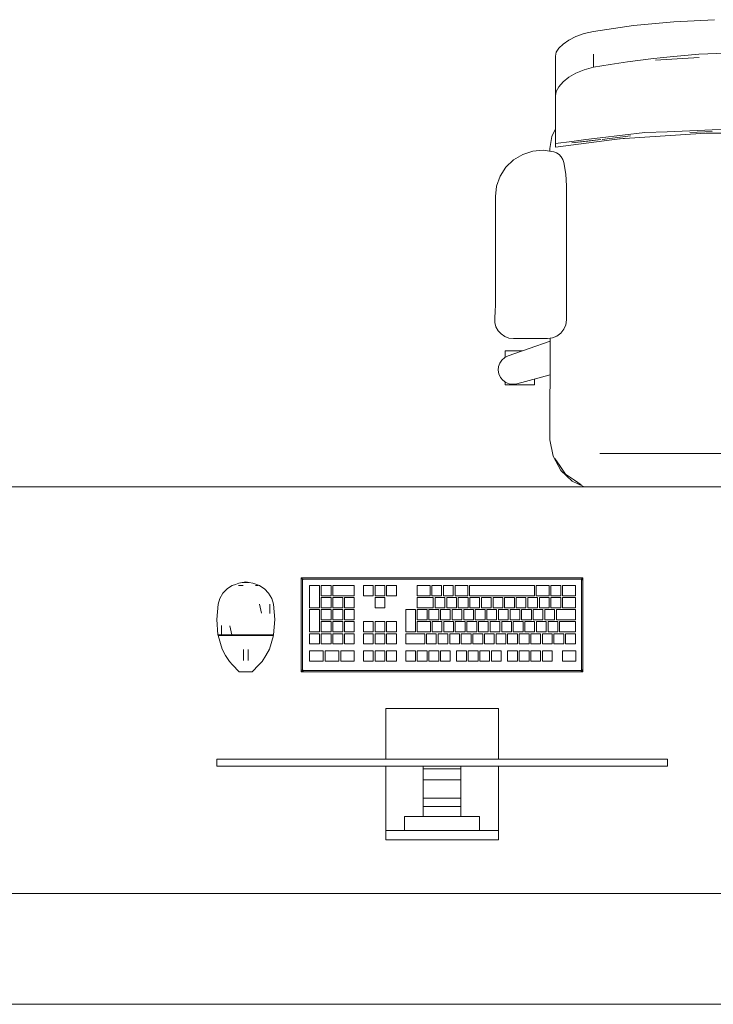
# Model space of a CAD drawing. Header units: millimetres. Extents: x -261 to 187, y -214 to 106.
# Tile 184 of 256: x -194.887 to -193.948, y -162.051 to -160.719. Entities that reach past the tile are written whole.
import ezdxf

# ---------------------------------------------------------------- set-up
doc = ezdxf.new("R2010")
doc.units = ezdxf.units.MM
doc.header["$LTSCALE"] = 0.005
doc.header["$MEASUREMENT"] = 0
for name, color, linetype, lineweight in [('IFC-Elemento construtivo genérico-Contorno', 9, 'Continuous', 5), ('IFC-Elemento de mobília-Contorno', 9, 'Continuous', 5), ('IFC-Laje-Contorno', 9, 'Continuous', 5), ('IFC-Parede-Contorno', 9, 'Continuous', 5)]:
    doc.layers.add(name, color=color, linetype=linetype, lineweight=lineweight)

msp = doc.modelspace()

# ---------------------------------------------------------------- linework, layer by layer
at = {"layer": 'IFC-Elemento construtivo genérico-Contorno', "lineweight": 5}
for p, q in [((-194.5058, -161.4741), (-194.5045, -161.4754)), ((-194.5058, -161.6011), (-194.5058, -161.4741)), ((-194.5058, -161.4741), (-194.1248, -161.4741)), ((-194.126, -161.4754), (-194.1248, -161.4741)), ((-194.1248, -161.6011), (-194.1248, -161.4741)), ((-194.6061, -161.4889), (-194.604, -161.4875)), ((-194.604, -161.4875), (-194.5992, -161.4845)), ((-194.5992, -161.4845), (-194.5948, -161.4829)), ((-194.5948, -161.4829), (-194.5903, -161.4812)), ((-194.5906, -161.4845), (-194.5841, -161.4845)), ((-194.5903, -161.4812), (-194.5855, -161.4804)), ((-194.5873, -161.4845), (-194.5841, -161.4845)), ((-194.5855, -161.4804), (-194.5808, -161.4796)), ((-194.5855, -161.4804), (-194.5762, -161.4804)), ((-194.5808, -161.4796), (-194.5762, -161.4804)), ((-194.5762, -161.4804), (-194.5714, -161.4812)), ((-194.5714, -161.4812), (-194.5624, -161.4845)), ((-194.5678, -161.4845), (-194.5641, -161.4845)), ((-194.5678, -161.4845), (-194.5657, -161.4845)), ((-194.5624, -161.4845), (-194.5577, -161.4875)), ((-194.5577, -161.4875), (-194.5555, -161.4889)), ((-194.5045, -161.4754), (-194.5037, -161.4762)), ((-194.5042, -161.4773), (-194.5037, -161.4762)), ((-194.5042, -161.4773), (-194.5039, -161.4765)), ((-194.5042, -161.4773), (-194.504, -161.4769)), ((-194.5042, -161.5979), (-194.5042, -161.4773)), ((-194.504, -161.4769), (-194.5039, -161.4765)), ((-194.5039, -161.4765), (-194.5037, -161.4762)), ((-194.5037, -161.4762), (-194.5028, -161.4758)), ((-194.5037, -161.4762), (-194.503, -161.4759)), ((-194.503, -161.4759), (-194.5026, -161.4757)), ((-194.5028, -161.4758), (-194.5026, -161.4757)), ((-194.5026, -161.4757), (-194.128, -161.4757)), ((-194.4944, -161.5146), (-194.4944, -161.4845)), ((-194.4944, -161.4845), (-194.4811, -161.4845)), ((-194.4811, -161.5146), (-194.4811, -161.4845)), ((-194.4787, -161.4983), (-194.4787, -161.4845)), ((-194.4787, -161.4845), (-194.4654, -161.4845)), ((-194.4654, -161.4983), (-194.4654, -161.4845)), ((-194.463, -161.4983), (-194.463, -161.4845)), ((-194.463, -161.4845), (-194.4341, -161.4845)), ((-194.4341, -161.4983), (-194.4341, -161.4845)), ((-194.4216, -161.4845), (-194.4083, -161.4845)), ((-194.4216, -161.4983), (-194.4216, -161.4845)), ((-194.4083, -161.4983), (-194.4083, -161.4845)), ((-194.4059, -161.4845), (-194.3926, -161.4845)), ((-194.4059, -161.4983), (-194.4059, -161.4845)), ((-194.3926, -161.4983), (-194.3926, -161.4845)), ((-194.3902, -161.4845), (-194.377, -161.4845)), ((-194.3902, -161.4983), (-194.3902, -161.4845)), ((-194.377, -161.4983), (-194.377, -161.4845)), ((-194.3487, -161.4983), (-194.3487, -161.4845)), ((-194.3487, -161.4845), (-194.3315, -161.4845)), ((-194.3315, -161.4983), (-194.3315, -161.4845)), ((-194.329, -161.4983), (-194.329, -161.4845)), ((-194.329, -161.4845), (-194.3158, -161.4845)), ((-194.3158, -161.4983), (-194.3158, -161.4845)), ((-194.3134, -161.4983), (-194.3134, -161.4845)), ((-194.3134, -161.4845), (-194.3001, -161.4845)), ((-194.3001, -161.4983), (-194.3001, -161.4845)), ((-194.2977, -161.4983), (-194.2977, -161.4845)), ((-194.2977, -161.4845), (-194.2805, -161.4845)), ((-194.2805, -161.4983), (-194.2805, -161.4845)), ((-194.2781, -161.4983), (-194.2781, -161.4845)), ((-194.2781, -161.4845), (-194.1902, -161.4845)), ((-194.1902, -161.4983), (-194.1902, -161.4845)), ((-194.1878, -161.4983), (-194.1878, -161.4845)), ((-194.1878, -161.4845), (-194.1704, -161.4845)), ((-194.1704, -161.4983), (-194.1704, -161.4845)), ((-194.168, -161.4983), (-194.168, -161.4845)), ((-194.168, -161.4845), (-194.1547, -161.4845)), ((-194.1547, -161.4983), (-194.1547, -161.4845)), ((-194.1523, -161.4983), (-194.1523, -161.4845)), ((-194.1523, -161.4845), (-194.1349, -161.4845)), ((-194.1349, -161.4983), (-194.1349, -161.4845)), ((-194.128, -161.4757), (-194.1272, -161.476)), ((-194.1272, -161.476), (-194.1268, -161.4762)), ((-194.1268, -161.4762), (-194.126, -161.4754)), ((-194.1268, -161.4762), (-194.1264, -161.4773)), ((-194.1266, -161.4769), (-194.1264, -161.4773)), ((-194.1264, -161.5979), (-194.1264, -161.4773)), ((-194.1262, -161.477), (-194.1257, -161.476)), ((-194.1262, -161.477), (-194.1261, -161.4767)), ((-194.1261, -161.4767), (-194.1257, -161.476)), ((-194.6183, -161.5097), (-194.6159, -161.5018)), ((-194.6159, -161.5018), (-194.6118, -161.4948)), ((-194.6118, -161.4948), (-194.6061, -161.4889)), ((-194.5555, -161.4889), (-194.5499, -161.4948)), ((-194.5499, -161.4948), (-194.5457, -161.5018)), ((-194.5457, -161.5018), (-194.5434, -161.5097)), ((-194.4787, -161.4983), (-194.4654, -161.4983)), ((-194.4787, -161.5146), (-194.4787, -161.5008)), ((-194.4787, -161.5008), (-194.4654, -161.5008)), ((-194.4654, -161.5146), (-194.4654, -161.5008)), ((-194.463, -161.4983), (-194.4341, -161.4983)), ((-194.463, -161.5146), (-194.463, -161.5008)), ((-194.463, -161.5008), (-194.4497, -161.5008)), ((-194.4497, -161.5146), (-194.4497, -161.5008)), ((-194.4473, -161.5146), (-194.4473, -161.5008)), ((-194.4473, -161.5008), (-194.4341, -161.5008)), ((-194.4341, -161.5146), (-194.4341, -161.5008)), ((-194.4216, -161.4983), (-194.4083, -161.4983)), ((-194.4059, -161.4983), (-194.3926, -161.4983)), ((-194.4059, -161.5146), (-194.4059, -161.5008)), ((-194.4059, -161.5008), (-194.3926, -161.5008)), ((-194.3926, -161.5146), (-194.3926, -161.5008)), ((-194.3902, -161.4983), (-194.377, -161.4983)), ((-194.3487, -161.4983), (-194.3315, -161.4983)), ((-194.3487, -161.5146), (-194.3487, -161.5008)), ((-194.3487, -161.5008), (-194.3271, -161.5008)), ((-194.329, -161.4983), (-194.3158, -161.4983)), ((-194.3271, -161.5146), (-194.3271, -161.5008)), ((-194.3247, -161.5146), (-194.3247, -161.5008)), ((-194.3247, -161.5008), (-194.3115, -161.5008)), ((-194.3134, -161.4983), (-194.3001, -161.4983)), ((-194.3115, -161.5146), (-194.3115, -161.5008)), ((-194.309, -161.5146), (-194.309, -161.5008)), ((-194.309, -161.5008), (-194.2958, -161.5008)), ((-194.2977, -161.4983), (-194.2805, -161.4983)), ((-194.2958, -161.5146), (-194.2958, -161.5008)), ((-194.2934, -161.5146), (-194.2934, -161.5008)), ((-194.2934, -161.5008), (-194.2801, -161.5008)), ((-194.2801, -161.5146), (-194.2801, -161.5008)), ((-194.2781, -161.4983), (-194.1902, -161.4983)), ((-194.2777, -161.5146), (-194.2777, -161.5008)), ((-194.2777, -161.5008), (-194.2644, -161.5008)), ((-194.2644, -161.5146), (-194.2644, -161.5008)), ((-194.262, -161.5146), (-194.262, -161.5008)), ((-194.262, -161.5008), (-194.2487, -161.5008)), ((-194.2487, -161.5146), (-194.2487, -161.5008)), ((-194.2463, -161.5146), (-194.2463, -161.5008)), ((-194.2463, -161.5008), (-194.2331, -161.5008)), ((-194.2331, -161.5146), (-194.2331, -161.5008)), ((-194.2307, -161.5146), (-194.2307, -161.5008)), ((-194.2307, -161.5008), (-194.2174, -161.5008)), ((-194.2174, -161.5146), (-194.2174, -161.5008)), ((-194.215, -161.5146), (-194.215, -161.5008)), ((-194.215, -161.5008), (-194.2017, -161.5008)), ((-194.2017, -161.5146), (-194.2017, -161.5008)), ((-194.1993, -161.5146), (-194.1993, -161.5008)), ((-194.1993, -161.5008), (-194.186, -161.5008)), ((-194.1878, -161.4983), (-194.1704, -161.4983)), ((-194.186, -161.5146), (-194.186, -161.5008)), ((-194.1836, -161.5146), (-194.1836, -161.5008)), ((-194.1836, -161.5008), (-194.1704, -161.5008)), ((-194.1704, -161.5146), (-194.1704, -161.5008)), ((-194.168, -161.4983), (-194.1547, -161.4983)), ((-194.168, -161.5146), (-194.168, -161.5008)), ((-194.168, -161.5008), (-194.1547, -161.5008)), ((-194.1547, -161.5146), (-194.1547, -161.5008)), ((-194.1523, -161.4983), (-194.1349, -161.4983)), ((-194.1523, -161.5146), (-194.1523, -161.5008)), ((-194.1523, -161.5008), (-194.1349, -161.5008)), ((-194.1349, -161.5146), (-194.1349, -161.5008)), ((-194.6201, -161.5303), (-194.6183, -161.5097)), ((-194.5621, -161.5097), (-194.5593, -161.5217)), ((-194.5484, -161.5097), (-194.5482, -161.5221)), ((-194.5434, -161.5097), (-194.5416, -161.5303)), ((-194.4944, -161.5146), (-194.4811, -161.5146)), ((-194.4787, -161.5146), (-194.4654, -161.5146)), ((-194.463, -161.5146), (-194.4497, -161.5146)), ((-194.4473, -161.5146), (-194.4341, -161.5146)), ((-194.4059, -161.5146), (-194.3926, -161.5146)), ((-194.3487, -161.5146), (-194.3271, -161.5146)), ((-194.3247, -161.5146), (-194.3115, -161.5146)), ((-194.309, -161.5146), (-194.2958, -161.5146)), ((-194.2934, -161.5146), (-194.2801, -161.5146)), ((-194.2777, -161.5146), (-194.2644, -161.5146)), ((-194.262, -161.5146), (-194.2487, -161.5146)), ((-194.2463, -161.5146), (-194.2331, -161.5146)), ((-194.2307, -161.5146), (-194.2174, -161.5146)), ((-194.215, -161.5146), (-194.2017, -161.5146)), ((-194.1993, -161.5146), (-194.186, -161.5146)), ((-194.1836, -161.5146), (-194.1704, -161.5146)), ((-194.168, -161.5146), (-194.1547, -161.5146)), ((-194.1523, -161.5146), (-194.1349, -161.5146)), ((-194.4944, -161.5472), (-194.4944, -161.517)), ((-194.4944, -161.517), (-194.4811, -161.517)), ((-194.4811, -161.5472), (-194.4811, -161.517)), ((-194.4787, -161.5309), (-194.4787, -161.517)), ((-194.4787, -161.517), (-194.4654, -161.517)), ((-194.4654, -161.5309), (-194.4654, -161.517)), ((-194.463, -161.5309), (-194.463, -161.517)), ((-194.463, -161.517), (-194.4497, -161.517)), ((-194.4497, -161.5309), (-194.4497, -161.517)), ((-194.4473, -161.5309), (-194.4473, -161.517)), ((-194.4473, -161.517), (-194.4341, -161.517)), ((-194.4341, -161.5309), (-194.4341, -161.517)), ((-194.3644, -161.5472), (-194.3644, -161.517)), ((-194.3644, -161.517), (-194.3511, -161.517)), ((-194.3511, -161.5472), (-194.3511, -161.517)), ((-194.3487, -161.5309), (-194.3487, -161.517)), ((-194.3487, -161.517), (-194.3355, -161.517)), ((-194.3355, -161.5309), (-194.3355, -161.517)), ((-194.333, -161.5309), (-194.333, -161.517)), ((-194.333, -161.517), (-194.3198, -161.517)), ((-194.3198, -161.5309), (-194.3198, -161.517)), ((-194.3174, -161.5309), (-194.3174, -161.517)), ((-194.3174, -161.517), (-194.3041, -161.517)), ((-194.3041, -161.5309), (-194.3041, -161.517)), ((-194.3017, -161.5309), (-194.3017, -161.517)), ((-194.3017, -161.517), (-194.2884, -161.517)), ((-194.2884, -161.5309), (-194.2884, -161.517)), ((-194.286, -161.5309), (-194.286, -161.517)), ((-194.286, -161.517), (-194.2728, -161.517)), ((-194.2728, -161.5309), (-194.2728, -161.517)), ((-194.2703, -161.5309), (-194.2703, -161.517)), ((-194.2703, -161.517), (-194.2571, -161.517)), ((-194.2571, -161.5309), (-194.2571, -161.517)), ((-194.2547, -161.5309), (-194.2547, -161.517)), ((-194.2547, -161.517), (-194.2414, -161.517)), ((-194.2414, -161.5309), (-194.2414, -161.517)), ((-194.239, -161.5309), (-194.239, -161.517)), ((-194.239, -161.517), (-194.2257, -161.517)), ((-194.2257, -161.5309), (-194.2257, -161.517)), ((-194.2233, -161.5309), (-194.2233, -161.517)), ((-194.2233, -161.517), (-194.2101, -161.517)), ((-194.2101, -161.5309), (-194.2101, -161.517)), ((-194.2076, -161.5309), (-194.2076, -161.517)), ((-194.2076, -161.517), (-194.1944, -161.517)), ((-194.1944, -161.5309), (-194.1944, -161.517)), ((-194.192, -161.5309), (-194.192, -161.517)), ((-194.192, -161.517), (-194.1787, -161.517)), ((-194.1787, -161.5309), (-194.1787, -161.517)), ((-194.1763, -161.5309), (-194.1763, -161.517)), ((-194.1763, -161.517), (-194.163, -161.517)), ((-194.163, -161.5309), (-194.163, -161.517)), ((-194.1606, -161.5309), (-194.1606, -161.517)), ((-194.1606, -161.517), (-194.1349, -161.517)), ((-194.1349, -161.5309), (-194.1349, -161.517)), ((-194.6201, -161.5303), (-194.6184, -161.551)), ((-194.6135, -161.5385), (-194.6134, -161.551)), ((-194.6024, -161.539), (-194.5996, -161.551)), ((-194.5433, -161.551), (-194.5416, -161.5303)), ((-194.4787, -161.5309), (-194.4654, -161.5309)), ((-194.4787, -161.5472), (-194.4787, -161.5333)), ((-194.4787, -161.5333), (-194.4654, -161.5333)), ((-194.4654, -161.5472), (-194.4654, -161.5333)), ((-194.463, -161.5309), (-194.4497, -161.5309)), ((-194.463, -161.5472), (-194.463, -161.5333)), ((-194.463, -161.5333), (-194.4497, -161.5333)), ((-194.4497, -161.5472), (-194.4497, -161.5333)), ((-194.4473, -161.5309), (-194.4341, -161.5309)), ((-194.4473, -161.5472), (-194.4473, -161.5333)), ((-194.4473, -161.5333), (-194.4341, -161.5333)), ((-194.4341, -161.5472), (-194.4341, -161.5333)), ((-194.4216, -161.5333), (-194.4083, -161.5333)), ((-194.4216, -161.5472), (-194.4216, -161.5333)), ((-194.4083, -161.5472), (-194.4083, -161.5333)), ((-194.4059, -161.5333), (-194.3926, -161.5333)), ((-194.4059, -161.5472), (-194.4059, -161.5333)), ((-194.3926, -161.5472), (-194.3926, -161.5333)), ((-194.3902, -161.5333), (-194.377, -161.5333)), ((-194.3902, -161.5472), (-194.3902, -161.5333)), ((-194.377, -161.5472), (-194.377, -161.5333)), ((-194.3487, -161.5309), (-194.3355, -161.5309)), ((-194.3487, -161.5472), (-194.3487, -161.5333)), ((-194.3487, -161.5333), (-194.3311, -161.5333)), ((-194.333, -161.5309), (-194.3198, -161.5309)), ((-194.3311, -161.5472), (-194.3311, -161.5333)), ((-194.3287, -161.5472), (-194.3287, -161.5333)), ((-194.3287, -161.5333), (-194.3154, -161.5333)), ((-194.3174, -161.5309), (-194.3041, -161.5309)), ((-194.3154, -161.5472), (-194.3154, -161.5333)), ((-194.313, -161.5472), (-194.313, -161.5333)), ((-194.313, -161.5333), (-194.2997, -161.5333)), ((-194.3017, -161.5309), (-194.2884, -161.5309)), ((-194.2997, -161.5472), (-194.2997, -161.5333)), ((-194.2973, -161.5472), (-194.2973, -161.5333)), ((-194.2973, -161.5333), (-194.2841, -161.5333)), ((-194.286, -161.5309), (-194.2728, -161.5309)), ((-194.2841, -161.5472), (-194.2841, -161.5333)), ((-194.2816, -161.5472), (-194.2816, -161.5333)), ((-194.2816, -161.5333), (-194.2684, -161.5333)), ((-194.2703, -161.5309), (-194.2571, -161.5309)), ((-194.2684, -161.5472), (-194.2684, -161.5333)), ((-194.266, -161.5472), (-194.266, -161.5333)), ((-194.266, -161.5333), (-194.2527, -161.5333)), ((-194.2547, -161.5309), (-194.2414, -161.5309)), ((-194.2527, -161.5472), (-194.2527, -161.5333)), ((-194.2503, -161.5472), (-194.2503, -161.5333)), ((-194.2503, -161.5333), (-194.237, -161.5333)), ((-194.239, -161.5309), (-194.2257, -161.5309)), ((-194.237, -161.5472), (-194.237, -161.5333)), ((-194.2346, -161.5472), (-194.2346, -161.5333)), ((-194.2346, -161.5333), (-194.2213, -161.5333)), ((-194.2233, -161.5309), (-194.2101, -161.5309)), ((-194.2213, -161.5472), (-194.2213, -161.5333)), ((-194.2189, -161.5472), (-194.2189, -161.5333)), ((-194.2189, -161.5333), (-194.2057, -161.5333)), ((-194.2076, -161.5309), (-194.1944, -161.5309)), ((-194.2057, -161.5472), (-194.2057, -161.5333)), ((-194.2033, -161.5472), (-194.2033, -161.5333)), ((-194.2033, -161.5333), (-194.19, -161.5333)), ((-194.192, -161.5309), (-194.1787, -161.5309)), ((-194.19, -161.5472), (-194.19, -161.5333)), ((-194.1876, -161.5472), (-194.1876, -161.5333)), ((-194.1876, -161.5333), (-194.1743, -161.5333)), ((-194.1763, -161.5309), (-194.163, -161.5309)), ((-194.1743, -161.5472), (-194.1743, -161.5333)), ((-194.1719, -161.5472), (-194.1719, -161.5333)), ((-194.1719, -161.5333), (-194.1586, -161.5333)), ((-194.1606, -161.5309), (-194.1349, -161.5309)), ((-194.1586, -161.5472), (-194.1586, -161.5333)), ((-194.1562, -161.5472), (-194.1562, -161.5333)), ((-194.1562, -161.5333), (-194.1349, -161.5333)), ((-194.1349, -161.5472), (-194.1349, -161.5333)), ((-194.6184, -161.551), (-194.6159, -161.551)), ((-194.6183, -161.5518), (-194.6127, -161.5704)), ((-194.6183, -161.5518), (-194.6132, -161.5518)), ((-194.6174, -161.5518), (-194.6174, -161.551)), ((-194.6162, -161.5518), (-194.615, -161.5518)), ((-194.6159, -161.551), (-194.6134, -161.551)), ((-194.615, -161.5518), (-194.6138, -161.5518)), ((-194.6138, -161.5518), (-194.6125, -161.5518)), ((-194.6134, -161.551), (-194.6065, -161.551)), ((-194.6132, -161.5518), (-194.6064, -161.5518)), ((-194.6125, -161.5518), (-194.6125, -161.551)), ((-194.6092, -161.5518), (-194.6058, -161.5518)), ((-194.6065, -161.551), (-194.5996, -161.551)), ((-194.6064, -161.5518), (-194.5995, -161.5518)), ((-194.6025, -161.5518), (-194.5991, -161.5518)), ((-194.5996, -161.551), (-194.5902, -161.551)), ((-194.5995, -161.5518), (-194.5902, -161.5518)), ((-194.5991, -161.5518), (-194.5991, -161.551)), ((-194.5946, -161.5518), (-194.59, -161.5518)), ((-194.5902, -161.551), (-194.5808, -161.551)), ((-194.5902, -161.5518), (-194.5808, -161.5518)), ((-194.5854, -161.5518), (-194.5808, -161.5518)), ((-194.5808, -161.5518), (-194.5808, -161.551)), ((-194.5808, -161.551), (-194.5714, -161.551)), ((-194.5808, -161.5518), (-194.5715, -161.5518)), ((-194.5808, -161.5518), (-194.5763, -161.5518)), ((-194.5717, -161.5518), (-194.5671, -161.5518)), ((-194.5715, -161.5518), (-194.5621, -161.5518)), ((-194.5714, -161.551), (-194.5621, -161.551)), ((-194.5625, -161.5518), (-194.5625, -161.551)), ((-194.5625, -161.5518), (-194.5592, -161.5518)), ((-194.5621, -161.551), (-194.5552, -161.551)), ((-194.5621, -161.5518), (-194.5553, -161.5518)), ((-194.5558, -161.5518), (-194.5525, -161.5518)), ((-194.5553, -161.5518), (-194.5484, -161.5518)), ((-194.5552, -161.551), (-194.5483, -161.551)), ((-194.5491, -161.5518), (-194.5491, -161.551)), ((-194.5491, -161.5518), (-194.5479, -161.5518)), ((-194.5489, -161.5704), (-194.5434, -161.5518)), ((-194.5484, -161.5518), (-194.5434, -161.5518)), ((-194.5483, -161.551), (-194.5458, -161.551)), ((-194.5479, -161.5518), (-194.5467, -161.5518)), ((-194.5467, -161.5518), (-194.5459, -161.5518)), ((-194.5459, -161.5518), (-194.5451, -161.5518)), ((-194.5458, -161.551), (-194.5433, -161.551)), ((-194.5442, -161.5518), (-194.5442, -161.551)), ((-194.4944, -161.5472), (-194.4811, -161.5472)), ((-194.4944, -161.5635), (-194.4944, -161.5496)), ((-194.4944, -161.5496), (-194.4811, -161.5496)), ((-194.4811, -161.5635), (-194.4811, -161.5496)), ((-194.4787, -161.5472), (-194.4654, -161.5472)), ((-194.4787, -161.5635), (-194.4787, -161.5496)), ((-194.4787, -161.5496), (-194.4654, -161.5496)), ((-194.4654, -161.5635), (-194.4654, -161.5496)), ((-194.463, -161.5472), (-194.4497, -161.5472)), ((-194.463, -161.5635), (-194.463, -161.5496)), ((-194.463, -161.5496), (-194.4497, -161.5496)), ((-194.4497, -161.5635), (-194.4497, -161.5496)), ((-194.4473, -161.5472), (-194.4341, -161.5472)), ((-194.4473, -161.5635), (-194.4473, -161.5496)), ((-194.4473, -161.5496), (-194.4341, -161.5496)), ((-194.4341, -161.5635), (-194.4341, -161.5496)), ((-194.4216, -161.5472), (-194.4083, -161.5472)), ((-194.4216, -161.5635), (-194.4216, -161.5496)), ((-194.4216, -161.5496), (-194.4083, -161.5496)), ((-194.4083, -161.5635), (-194.4083, -161.5496)), ((-194.4059, -161.5472), (-194.3926, -161.5472)), ((-194.4059, -161.5635), (-194.4059, -161.5496)), ((-194.4059, -161.5496), (-194.3926, -161.5496)), ((-194.3926, -161.5635), (-194.3926, -161.5496)), ((-194.3902, -161.5472), (-194.377, -161.5472)), ((-194.3902, -161.5635), (-194.3902, -161.5496)), ((-194.3902, -161.5496), (-194.377, -161.5496)), ((-194.377, -161.5635), (-194.377, -161.5496)), ((-194.3644, -161.5472), (-194.3511, -161.5472)), ((-194.3644, -161.5635), (-194.3644, -161.5496)), ((-194.3644, -161.5496), (-194.3387, -161.5496)), ((-194.3487, -161.5472), (-194.3311, -161.5472)), ((-194.3387, -161.5635), (-194.3387, -161.5496)), ((-194.3363, -161.5635), (-194.3363, -161.5496)), ((-194.3363, -161.5496), (-194.323, -161.5496)), ((-194.3287, -161.5472), (-194.3154, -161.5472)), ((-194.323, -161.5635), (-194.323, -161.5496)), ((-194.3206, -161.5635), (-194.3206, -161.5496)), ((-194.3206, -161.5496), (-194.3074, -161.5496)), ((-194.313, -161.5472), (-194.2997, -161.5472)), ((-194.3074, -161.5635), (-194.3074, -161.5496)), ((-194.3049, -161.5635), (-194.3049, -161.5496)), ((-194.3049, -161.5496), (-194.2917, -161.5496)), ((-194.2973, -161.5472), (-194.2841, -161.5472)), ((-194.2917, -161.5635), (-194.2917, -161.5496)), ((-194.2893, -161.5635), (-194.2893, -161.5496)), ((-194.2893, -161.5496), (-194.276, -161.5496)), ((-194.2816, -161.5472), (-194.2684, -161.5472)), ((-194.276, -161.5635), (-194.276, -161.5496)), ((-194.2736, -161.5635), (-194.2736, -161.5496)), ((-194.2736, -161.5496), (-194.2603, -161.5496)), ((-194.266, -161.5472), (-194.2527, -161.5472)), ((-194.2603, -161.5635), (-194.2603, -161.5496)), ((-194.2579, -161.5635), (-194.2579, -161.5496)), ((-194.2579, -161.5496), (-194.2446, -161.5496)), ((-194.2503, -161.5472), (-194.237, -161.5472)), ((-194.2446, -161.5635), (-194.2446, -161.5496)), ((-194.2422, -161.5635), (-194.2422, -161.5496)), ((-194.2422, -161.5496), (-194.229, -161.5496)), ((-194.2346, -161.5472), (-194.2213, -161.5472)), ((-194.229, -161.5635), (-194.229, -161.5496)), ((-194.2266, -161.5635), (-194.2266, -161.5496)), ((-194.2266, -161.5496), (-194.2133, -161.5496)), ((-194.2189, -161.5472), (-194.2057, -161.5472)), ((-194.2133, -161.5635), (-194.2133, -161.5496)), ((-194.2109, -161.5635), (-194.2109, -161.5496)), ((-194.2109, -161.5496), (-194.1976, -161.5496)), ((-194.2033, -161.5472), (-194.19, -161.5472)), ((-194.1976, -161.5635), (-194.1976, -161.5496)), ((-194.1952, -161.5635), (-194.1952, -161.5496)), ((-194.1952, -161.5496), (-194.1819, -161.5496)), ((-194.1876, -161.5472), (-194.1743, -161.5472)), ((-194.1819, -161.5635), (-194.1819, -161.5496)), ((-194.1795, -161.5635), (-194.1795, -161.5496)), ((-194.1795, -161.5496), (-194.1663, -161.5496)), ((-194.1719, -161.5472), (-194.1586, -161.5472)), ((-194.1663, -161.5635), (-194.1663, -161.5496)), ((-194.1639, -161.5635), (-194.1639, -161.5496)), ((-194.1639, -161.5496), (-194.1506, -161.5496)), ((-194.1562, -161.5472), (-194.1349, -161.5472)), ((-194.1506, -161.5635), (-194.1506, -161.5496)), ((-194.1482, -161.5635), (-194.1482, -161.5496)), ((-194.1482, -161.5496), (-194.1349, -161.5496)), ((-194.1349, -161.5635), (-194.1349, -161.5496)), ((-194.4944, -161.5635), (-194.4811, -161.5635)), ((-194.4787, -161.5635), (-194.4654, -161.5635)), ((-194.463, -161.5635), (-194.4497, -161.5635)), ((-194.4473, -161.5635), (-194.4341, -161.5635)), ((-194.4216, -161.5635), (-194.4083, -161.5635)), ((-194.4059, -161.5635), (-194.3926, -161.5635)), ((-194.3902, -161.5635), (-194.377, -161.5635)), ((-194.3644, -161.5635), (-194.3387, -161.5635)), ((-194.3363, -161.5635), (-194.323, -161.5635)), ((-194.3206, -161.5635), (-194.3074, -161.5635)), ((-194.3049, -161.5635), (-194.2917, -161.5635)), ((-194.2893, -161.5635), (-194.276, -161.5635)), ((-194.2736, -161.5635), (-194.2603, -161.5635)), ((-194.2579, -161.5635), (-194.2446, -161.5635)), ((-194.2422, -161.5635), (-194.229, -161.5635)), ((-194.2266, -161.5635), (-194.2133, -161.5635)), ((-194.2109, -161.5635), (-194.1976, -161.5635)), ((-194.1952, -161.5635), (-194.1819, -161.5635)), ((-194.1795, -161.5635), (-194.1663, -161.5635)), ((-194.1639, -161.5635), (-194.1506, -161.5635)), ((-194.1482, -161.5635), (-194.1349, -161.5635)), ((-194.6127, -161.5704), (-194.608, -161.579)), ((-194.608, -161.579), (-194.603, -161.5871)), ((-194.5838, -161.5732), (-194.5838, -161.5708)), ((-194.5838, -161.5757), (-194.5838, -161.5732)), ((-194.5838, -161.5783), (-194.5838, -161.5757)), ((-194.5838, -161.5807), (-194.5838, -161.5783)), ((-194.5838, -161.5827), (-194.5838, -161.5807)), ((-194.5775, -161.5732), (-194.5775, -161.5708)), ((-194.5775, -161.5757), (-194.5775, -161.5732)), ((-194.5775, -161.5783), (-194.5775, -161.5757)), ((-194.5775, -161.5807), (-194.5775, -161.5783)), ((-194.5775, -161.5827), (-194.5775, -161.5807)), ((-194.5587, -161.5871), (-194.5537, -161.579)), ((-194.5537, -161.579), (-194.5489, -161.5704)), ((-194.4944, -161.5726), (-194.476, -161.5726)), ((-194.4944, -161.5865), (-194.4944, -161.5726)), ((-194.476, -161.5865), (-194.476, -161.5726)), ((-194.4734, -161.5726), (-194.455, -161.5726)), ((-194.4734, -161.5865), (-194.4734, -161.5726)), ((-194.455, -161.5865), (-194.455, -161.5726)), ((-194.4524, -161.5865), (-194.4524, -161.5726)), ((-194.4524, -161.5726), (-194.4341, -161.5726)), ((-194.4341, -161.5865), (-194.4341, -161.5726)), ((-194.4216, -161.5865), (-194.4216, -161.5726)), ((-194.4216, -161.5726), (-194.4083, -161.5726)), ((-194.4083, -161.5865), (-194.4083, -161.5726)), ((-194.4059, -161.5865), (-194.4059, -161.5726)), ((-194.4059, -161.5726), (-194.3926, -161.5726)), ((-194.3926, -161.5865), (-194.3926, -161.5726)), ((-194.3902, -161.5865), (-194.3902, -161.5726)), ((-194.3902, -161.5726), (-194.377, -161.5726)), ((-194.377, -161.5865), (-194.377, -161.5726)), ((-194.3644, -161.5865), (-194.3644, -161.5726)), ((-194.3644, -161.5726), (-194.3511, -161.5726)), ((-194.3511, -161.5865), (-194.3511, -161.5726)), ((-194.3487, -161.5865), (-194.3487, -161.5726)), ((-194.3487, -161.5726), (-194.3354, -161.5726)), ((-194.3354, -161.5865), (-194.3354, -161.5726)), ((-194.333, -161.5865), (-194.333, -161.5726)), ((-194.333, -161.5726), (-194.3198, -161.5726)), ((-194.3198, -161.5865), (-194.3198, -161.5726)), ((-194.3173, -161.5865), (-194.3173, -161.5726)), ((-194.3173, -161.5726), (-194.3041, -161.5726)), ((-194.3041, -161.5865), (-194.3041, -161.5726)), ((-194.2955, -161.5865), (-194.2955, -161.5726)), ((-194.2955, -161.5726), (-194.2822, -161.5726)), ((-194.2822, -161.5865), (-194.2822, -161.5726)), ((-194.2798, -161.5865), (-194.2798, -161.5726)), ((-194.2798, -161.5726), (-194.2665, -161.5726)), ((-194.2665, -161.5865), (-194.2665, -161.5726)), ((-194.2641, -161.5865), (-194.2641, -161.5726)), ((-194.2641, -161.5726), (-194.2509, -161.5726)), ((-194.2509, -161.5865), (-194.2509, -161.5726)), ((-194.2484, -161.5865), (-194.2484, -161.5726)), ((-194.2484, -161.5726), (-194.2352, -161.5726)), ((-194.2352, -161.5865), (-194.2352, -161.5726)), ((-194.2266, -161.5865), (-194.2266, -161.5726)), ((-194.2266, -161.5726), (-194.2133, -161.5726)), ((-194.2133, -161.5865), (-194.2133, -161.5726)), ((-194.2109, -161.5865), (-194.2109, -161.5726)), ((-194.2109, -161.5726), (-194.1976, -161.5726)), ((-194.1976, -161.5865), (-194.1976, -161.5726)), ((-194.1952, -161.5865), (-194.1952, -161.5726)), ((-194.1952, -161.5726), (-194.1819, -161.5726)), ((-194.1819, -161.5865), (-194.1819, -161.5726)), ((-194.1795, -161.5865), (-194.1795, -161.5726)), ((-194.1795, -161.5726), (-194.1663, -161.5726)), ((-194.1663, -161.5865), (-194.1663, -161.5726)), ((-194.1521, -161.5865), (-194.1521, -161.5726)), ((-194.1521, -161.5726), (-194.1344, -161.5726)), ((-194.1344, -161.5865), (-194.1344, -161.5726)), ((-194.603, -161.5871), (-194.5987, -161.5919)), ((-194.5987, -161.5919), (-194.5895, -161.6011)), ((-194.5838, -161.5843), (-194.5838, -161.5827)), ((-194.5838, -161.5852), (-194.5838, -161.5843)), ((-194.5838, -161.5856), (-194.5838, -161.5852)), ((-194.5775, -161.5843), (-194.5775, -161.5827)), ((-194.5775, -161.5852), (-194.5775, -161.5843)), ((-194.5775, -161.5856), (-194.5775, -161.5852)), ((-194.5722, -161.6011), (-194.5629, -161.5919)), ((-194.5629, -161.5919), (-194.5587, -161.5871)), ((-194.4944, -161.5865), (-194.476, -161.5865)), ((-194.4734, -161.5865), (-194.455, -161.5865)), ((-194.4524, -161.5865), (-194.4341, -161.5865)), ((-194.4216, -161.5865), (-194.4083, -161.5865)), ((-194.4059, -161.5865), (-194.3926, -161.5865)), ((-194.3902, -161.5865), (-194.377, -161.5865)), ((-194.3644, -161.5865), (-194.3511, -161.5865)), ((-194.3487, -161.5865), (-194.3354, -161.5865)), ((-194.333, -161.5865), (-194.3198, -161.5865)), ((-194.3173, -161.5865), (-194.3041, -161.5865)), ((-194.2955, -161.5865), (-194.2822, -161.5865)), ((-194.2798, -161.5865), (-194.2665, -161.5865)), ((-194.2641, -161.5865), (-194.2509, -161.5865)), ((-194.2484, -161.5865), (-194.2352, -161.5865)), ((-194.2266, -161.5865), (-194.2133, -161.5865)), ((-194.2109, -161.5865), (-194.1976, -161.5865)), ((-194.1952, -161.5865), (-194.1819, -161.5865)), ((-194.1795, -161.5865), (-194.1663, -161.5865)), ((-194.1521, -161.5865), (-194.1344, -161.5865)), ((-194.5895, -161.6011), (-194.5883, -161.6011)), ((-194.5883, -161.6011), (-194.5871, -161.6011)), ((-194.5871, -161.6011), (-194.5861, -161.6011)), ((-194.5861, -161.6011), (-194.5852, -161.6011)), ((-194.5852, -161.6011), (-194.583, -161.6011)), ((-194.583, -161.6011), (-194.5808, -161.6011)), ((-194.5808, -161.6011), (-194.5787, -161.6011)), ((-194.5787, -161.6011), (-194.5765, -161.6011)), ((-194.5765, -161.6011), (-194.5755, -161.6011)), ((-194.5755, -161.6011), (-194.5746, -161.6011)), ((-194.5746, -161.6011), (-194.5734, -161.6011)), ((-194.5734, -161.6011), (-194.5722, -161.6011)), ((-194.5058, -161.6011), (-194.5045, -161.5999)), ((-194.5058, -161.6011), (-194.1248, -161.6011)), ((-194.5045, -161.5986), (-194.5042, -161.5979)), ((-194.5045, -161.5986), (-194.5043, -161.5983)), ((-194.5045, -161.5999), (-194.5037, -161.5991)), ((-194.5043, -161.5983), (-194.5042, -161.5979)), ((-194.5042, -161.5979), (-194.5037, -161.5991)), ((-194.5042, -161.5979), (-194.5041, -161.5981)), ((-194.5041, -161.5981), (-194.504, -161.5984)), ((-194.504, -161.5984), (-194.5037, -161.5991)), ((-194.5039, -161.6002), (-194.5026, -161.5995)), ((-194.5039, -161.6002), (-194.5032, -161.5999)), ((-194.5037, -161.5991), (-194.5034, -161.5992)), ((-194.5034, -161.5992), (-194.5026, -161.5995)), ((-194.5034, -161.5992), (-194.503, -161.5994)), ((-194.5032, -161.5999), (-194.5026, -161.5995)), ((-194.503, -161.5994), (-194.5026, -161.5995)), ((-194.5026, -161.5995), (-194.128, -161.5995)), ((-194.128, -161.5995), (-194.1268, -161.5991)), ((-194.128, -161.5995), (-194.1278, -161.5994)), ((-194.128, -161.5995), (-194.1276, -161.5994)), ((-194.1278, -161.5994), (-194.1268, -161.5991)), ((-194.1276, -161.5994), (-194.1268, -161.5991)), ((-194.1276, -161.5997), (-194.1267, -161.6002)), ((-194.1276, -161.5997), (-194.1273, -161.5999)), ((-194.1273, -161.5999), (-194.1267, -161.6002)), ((-194.1268, -161.5991), (-194.1267, -161.5987)), ((-194.1268, -161.5991), (-194.126, -161.5999)), ((-194.1267, -161.5987), (-194.1264, -161.5979)), ((-194.1267, -161.5987), (-194.1266, -161.5984)), ((-194.1266, -161.5984), (-194.1264, -161.5979)), ((-194.1264, -161.5979), (-194.1261, -161.5986)), ((-194.1264, -161.5979), (-194.1257, -161.5993)), ((-194.1261, -161.5986), (-194.1257, -161.5993)), ((-194.126, -161.5999), (-194.1248, -161.6011)), ((-194.3915, -161.7194), (-194.3915, -161.6507)), ((-194.3915, -161.6507), (-194.2391, -161.6507)), ((-194.2391, -161.7194), (-194.2391, -161.6507)), ((-194.6201, -161.7194), (-194.6198, -161.7194)), ((-194.6201, -161.7289), (-194.6201, -161.7194)), ((-194.6198, -161.7194), (-194.6192, -161.7194)), ((-194.6192, -161.7194), (-194.6182, -161.7194)), ((-194.6182, -161.7194), (-194.6169, -161.7194)), ((-194.6169, -161.7194), (-194.6153, -161.7194)), ((-194.6153, -161.7194), (-194.6137, -161.7194)), ((-194.6137, -161.7194), (-194.0169, -161.7194)), ((-194.0169, -161.7194), (-194.0152, -161.7194)), ((-194.0152, -161.7194), (-194.0137, -161.7194)), ((-194.0137, -161.7194), (-194.0124, -161.7194)), ((-194.0124, -161.7194), (-194.0114, -161.7194)), ((-194.0114, -161.7194), (-194.0107, -161.7194)), ((-194.0107, -161.7194), (-194.0105, -161.7194)), ((-194.0105, -161.7289), (-194.0105, -161.7194)), ((-194.6201, -161.7289), (-194.6198, -161.7289)), ((-194.6198, -161.7289), (-194.6192, -161.7289)), ((-194.6192, -161.7289), (-194.6182, -161.7289)), ((-194.6182, -161.7289), (-194.6169, -161.7289)), ((-194.6169, -161.7289), (-194.6153, -161.7289)), ((-194.6153, -161.7289), (-194.6137, -161.7289)), ((-194.6137, -161.7289), (-194.0169, -161.7289)), ((-194.3915, -161.8095), (-194.3915, -161.7289)), ((-194.3407, -161.7321), (-194.3407, -161.7289)), ((-194.3407, -161.7321), (-194.2899, -161.7321)), ((-194.3407, -161.7472), (-194.3407, -161.7321)), ((-194.2899, -161.7321), (-194.2899, -161.7289)), ((-194.2899, -161.7472), (-194.2899, -161.7321)), ((-194.2391, -161.8095), (-194.2391, -161.7289)), ((-194.0169, -161.7289), (-194.0152, -161.7289)), ((-194.0152, -161.7289), (-194.0137, -161.7289)), ((-194.0137, -161.7289), (-194.0124, -161.7289)), ((-194.0124, -161.7289), (-194.0114, -161.7289)), ((-194.0114, -161.7289), (-194.0107, -161.7289)), ((-194.0107, -161.7289), (-194.0105, -161.7289)), ((-194.3407, -161.7722), (-194.3407, -161.7472)), ((-194.3407, -161.7472), (-194.2899, -161.7472)), ((-194.2899, -161.7722), (-194.2899, -161.7472)), ((-194.3407, -161.7831), (-194.3407, -161.7722)), ((-194.3407, -161.7722), (-194.2899, -161.7722)), ((-194.2899, -161.7831), (-194.2899, -161.7722)), ((-194.3407, -161.7831), (-194.2899, -161.7831)), ((-194.3407, -161.7865), (-194.3407, -161.7831)), ((-194.3407, -161.7911), (-194.3407, -161.7865)), ((-194.3407, -161.7968), (-194.3407, -161.7911)), ((-194.2899, -161.7865), (-194.2899, -161.7823)), ((-194.2899, -161.7911), (-194.2899, -161.7865)), ((-194.2899, -161.7968), (-194.2899, -161.7911)), ((-194.3661, -161.8158), (-194.3661, -161.7968)), ((-194.3661, -161.7968), (-194.2645, -161.7968)), ((-194.2645, -161.8158), (-194.2645, -161.7968)), ((-194.3915, -161.8111), (-194.3915, -161.8095)), ((-194.3915, -161.8126), (-194.3915, -161.8111)), ((-194.3915, -161.814), (-194.3915, -161.8126)), ((-194.3915, -161.815), (-194.3915, -161.814)), ((-194.3915, -161.8156), (-194.3915, -161.815)), ((-194.3915, -161.8158), (-194.3915, -161.8156)), ((-194.3915, -161.8285), (-194.3915, -161.8158)), ((-194.3915, -161.8158), (-194.2391, -161.8158)), ((-194.2391, -161.8111), (-194.2391, -161.8095)), ((-194.2391, -161.8126), (-194.2391, -161.8111)), ((-194.2391, -161.814), (-194.2391, -161.8126)), ((-194.2391, -161.815), (-194.2391, -161.814)), ((-194.2391, -161.8156), (-194.2391, -161.815)), ((-194.2391, -161.8158), (-194.2391, -161.8156)), ((-194.2391, -161.8285), (-194.2391, -161.8158)), ((-194.3915, -161.8285), (-194.2391, -161.8285))]:
    msp.add_line(p, q, dxfattribs=at)
at = {"layer": 'IFC-Elemento de mobília-Contorno', "lineweight": 5}
for p, q in [((-194.1106, -160.7351), (-194.0564, -160.7273)), ((-194.0564, -160.7273), (-194.0018, -160.722)), ((-194.0018, -160.722), (-193.9468, -160.7193)), ((-194.1436, -160.7469), (-194.1341, -160.742)), ((-194.1341, -160.742), (-194.1229, -160.738)), ((-194.1229, -160.738), (-194.1106, -160.7351)), ((-194.1571, -160.7577), (-194.1514, -160.7522)), ((-194.1514, -160.7522), (-194.1436, -160.7469)), ((-194.1619, -160.7684), (-194.1607, -160.7632)), ((-194.1619, -160.8224), (-194.1619, -160.7684)), ((-194.1607, -160.7632), (-194.1571, -160.7577)), ((-194.1106, -160.7837), (-194.1106, -160.766)), ((-194.0163, -160.7702), (-193.9921, -160.768)), ((-193.9921, -160.768), (-193.9678, -160.7659)), ((-193.9678, -160.7659), (-193.919, -160.7642)), ((-194.1106, -160.7837), (-194.0877, -160.7797)), ((-194.0877, -160.7797), (-194.0646, -160.7763)), ((-194.0646, -160.7763), (-194.0326, -160.7722)), ((-194.0326, -160.7722), (-194.0163, -160.7702)), ((-194.0266, -160.774), (-193.9676, -160.7705)), ((-194.0266, -160.774), (-193.9971, -160.7723)), ((-193.9971, -160.7723), (-193.9676, -160.7705)), ((-194.1439, -160.7972), (-194.1344, -160.7916)), ((-194.1344, -160.7916), (-194.1232, -160.7869)), ((-194.1232, -160.7869), (-194.1106, -160.7837)), ((-194.1572, -160.8099), (-194.1516, -160.8034)), ((-194.1516, -160.8034), (-194.1439, -160.7972)), ((-194.1619, -160.8224), (-194.1607, -160.8163)), ((-194.1619, -160.8399), (-194.1619, -160.8224)), ((-194.1607, -160.8163), (-194.1572, -160.8099)), ((-194.1619, -160.8548), (-194.1619, -160.8399)), ((-194.1619, -160.8669), (-194.1619, -160.8548)), ((-194.1667, -160.8773), (-194.1619, -160.8669)), ((-194.1619, -160.8761), (-194.1619, -160.8669)), ((-194.1015, -160.8792), (-194.0712, -160.8756)), ((-194.075, -160.8802), (-193.9582, -160.8726)), ((-194.0712, -160.8756), (-194.041, -160.872)), ((-194.041, -160.872), (-194.0106, -160.8708)), ((-194.0106, -160.8708), (-193.9802, -160.8696)), ((-193.9802, -160.8696), (-193.9498, -160.8684)), ((-193.9802, -160.8717), (-193.9498, -160.8705)), ((-193.9582, -160.8726), (-193.8764, -160.8728)), ((-193.9498, -160.8684), (-193.9193, -160.8672)), ((-194.1693, -160.8936), (-194.1667, -160.8773)), ((-194.1619, -160.8825), (-194.1619, -160.8761)), ((-194.1619, -160.8917), (-194.075, -160.8802)), ((-194.1619, -160.8859), (-194.1619, -160.8825)), ((-194.1619, -160.8868), (-194.1399, -160.8838)), ((-194.1619, -160.8865), (-194.1619, -160.8859)), ((-194.1619, -160.8868), (-194.1619, -160.8865)), ((-194.1619, -160.887), (-194.1619, -160.8868)), ((-194.1619, -160.8887), (-194.1619, -160.887)), ((-194.1619, -160.891), (-194.1619, -160.8887)), ((-194.1399, -160.886), (-194.1006, -160.8813)), ((-194.1399, -160.8838), (-194.1207, -160.8815)), ((-194.1399, -160.886), (-194.118, -160.8834)), ((-194.1207, -160.8815), (-194.1015, -160.8792)), ((-194.118, -160.8834), (-194.1006, -160.8813)), ((-194.0987, -160.8811), (-194.0602, -160.8765)), ((-194.0821, -160.8811), (-194.0666, -160.8796)), ((-194.2185, -160.9087), (-194.2062, -160.9014)), ((-194.2062, -160.9014), (-194.1926, -160.897)), ((-194.1926, -160.897), (-194.1783, -160.8959)), ((-194.1783, -160.8959), (-194.1641, -160.898)), ((-194.1693, -160.8936), (-194.1693, -160.8972)), ((-194.1641, -160.898), (-194.1603, -160.8995)), ((-194.1619, -160.8917), (-194.1619, -160.891)), ((-194.1603, -160.8995), (-194.1568, -160.9018)), ((-194.1568, -160.9018), (-194.1539, -160.9048)), ((-194.2288, -160.9187), (-194.2185, -160.9087)), ((-194.1539, -160.9048), (-194.1518, -160.9084)), ((-194.1518, -160.9084), (-194.1505, -160.9123)), ((-194.1505, -160.9123), (-194.1479, -160.9281)), ((-194.2366, -160.9307), (-194.2288, -160.9187)), ((-194.1479, -160.9281), (-194.1471, -160.9441)), ((-194.2414, -160.9442), (-194.2366, -160.9307)), ((-194.2431, -160.9585), (-194.2414, -160.9442)), ((-194.1471, -161.1252), (-194.1471, -160.9441)), ((-194.2431, -161.105), (-194.2431, -160.9585)), ((-194.244, -161.1226), (-194.2433, -161.1138)), ((-194.2433, -161.1138), (-194.2431, -161.105)), ((-194.244, -161.1226), (-194.2439, -161.1287)), ((-194.2439, -161.1287), (-194.2423, -161.1345)), ((-194.1479, -161.1318), (-194.1471, -161.1252)), ((-194.2423, -161.1345), (-194.2394, -161.1399)), ((-194.2394, -161.1399), (-194.2354, -161.1443)), ((-194.1545, -161.1431), (-194.1505, -161.1379)), ((-194.1505, -161.1379), (-194.1479, -161.1318)), ((-194.2354, -161.1443), (-194.2304, -161.1477)), ((-194.2304, -161.1477), (-194.2247, -161.1499)), ((-194.226, -161.1739), (-194.1689, -161.1541)), ((-194.2247, -161.1499), (-194.2187, -161.1506)), ((-194.2187, -161.1506), (-194.1725, -161.1506)), ((-194.1725, -161.1506), (-194.1659, -161.1497)), ((-194.1693, -161.2873), (-194.1689, -161.1501)), ((-194.1659, -161.1497), (-194.1598, -161.1472)), ((-194.1598, -161.1472), (-194.1545, -161.1431)), ((-194.2298, -161.1681), (-194.2298, -161.1673)), ((-194.2298, -161.1673), (-194.2069, -161.1673)), ((-194.2298, -161.1704), (-194.2298, -161.1681)), ((-194.2371, -161.1836), (-194.2343, -161.1795)), ((-194.2343, -161.1795), (-194.2305, -161.1762)), ((-194.2305, -161.1762), (-194.226, -161.1739)), ((-194.2298, -161.174), (-194.2298, -161.1704)), ((-194.2298, -161.1758), (-194.2298, -161.174)), ((-194.2392, -161.1934), (-194.2388, -161.1884)), ((-194.2392, -161.1934), (-194.2383, -161.1984)), ((-194.2388, -161.1884), (-194.2371, -161.1836)), ((-194.2383, -161.1984), (-194.2363, -161.203)), ((-194.2363, -161.203), (-194.2331, -161.2069)), ((-194.2331, -161.2069), (-194.229, -161.2099)), ((-194.2143, -161.2117), (-194.169, -161.1994)), ((-194.1902, -161.2064), (-194.1902, -161.2051)), ((-194.1902, -161.2101), (-194.1902, -161.2064)), ((-194.2298, -161.2101), (-194.2298, -161.2093)), ((-194.2298, -161.2124), (-194.2298, -161.2101)), ((-194.2298, -161.2131), (-194.2298, -161.2124)), ((-194.2298, -161.2131), (-194.1902, -161.2131)), ((-194.229, -161.2099), (-194.2243, -161.2117)), ((-194.2243, -161.2117), (-194.2193, -161.2123)), ((-194.2193, -161.2123), (-194.2143, -161.2117)), ((-194.1902, -161.2124), (-194.1902, -161.2101)), ((-194.1902, -161.2131), (-194.1902, -161.2124)), ((-194.1693, -161.2873), (-194.165, -161.3093)), ((-194.165, -161.3093), (-194.1547, -161.3288)), ((-194.1625, -161.3125), (-194.1554, -161.3232)), ((-194.1625, -161.3125), (-194.1482, -161.3338)), ((-194.1017, -161.3057), (-193.7334, -161.3057)), ((-194.1554, -161.3232), (-194.1482, -161.3338)), ((-194.1547, -161.3288), (-194.1393, -161.3435)), ((-194.1482, -161.3338), (-194.1361, -161.342)), ((-194.1361, -161.342), (-194.1269, -161.3481)), ((-194.1393, -161.3435), (-194.1237, -161.3506)), ((-194.1237, -161.3506), (-194.1227, -161.3508))]:
    msp.add_line(p, q, dxfattribs=at)
at = {"layer": 'IFC-Laje-Contorno', "lineweight": 5}
msp.add_line((-198.9353, -161.3508), (-192.8691, -161.3508), dxfattribs=at)
at = {"layer": 'IFC-Parede-Contorno', "lineweight": 5}
for p, q in [((-195.6654, -161.9007), (-188.4659, -161.9007)), ((-205.6369, -162.0507), (-191.6073, -162.0507))]:
    msp.add_line(p, q, dxfattribs=at)

doc.saveas('drawing.dxf')
